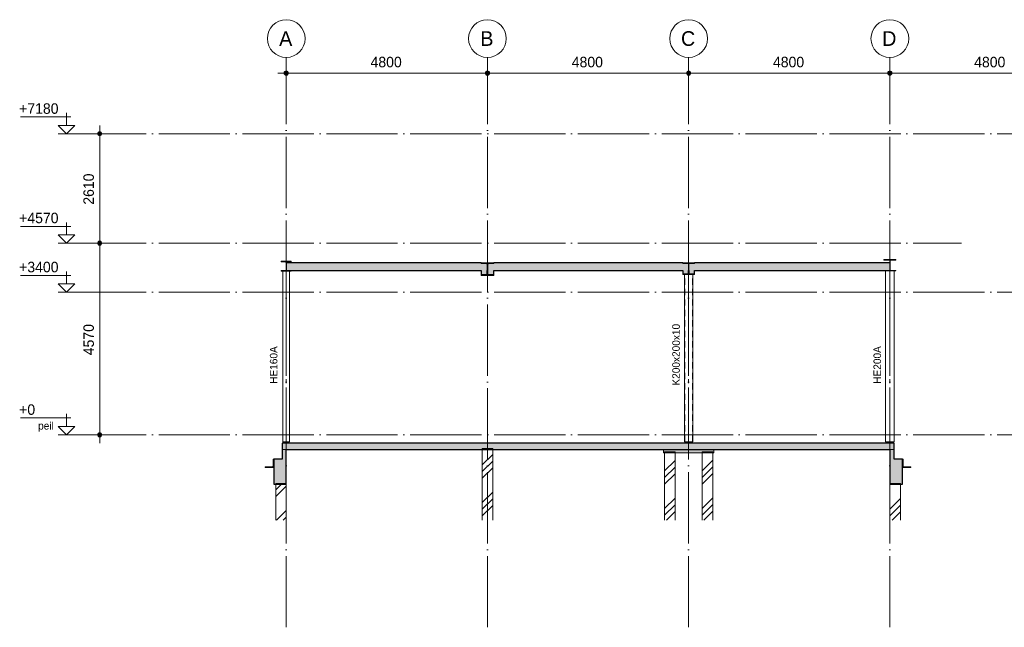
# Model space of a CAD drawing. Header units: millimetres. Extents: x -1359 to 538036, y -4592 to 9900.
# Tile 5 of 43: x 48416 to 71906, y -4592 to 9900. Entities that reach past the tile are written whole.
import ezdxf

# ---------------------------------------------------------------- set-up
doc = ezdxf.new("R2010")
doc.units = ezdxf.units.MM
for name, pattern in [('WSP_hartlijn', [800, 500, -100, 100, -100]), ('WSP_hhidden', [250, 150, -100]), ('WSP_stramienlijn', [2000, 1700, -150, 0, -150])]:
    doc.linetypes.add(name, pattern=pattern)
for name, color, linetype, lineweight in [('00_algemeen - hartlijn', 7, 'WSP_hartlijn', 13), ('00_algemeen - hhidden - 0_13mm', 7, 'WSP_hhidden', 13), ('00_maatvoering', 8, 'Continuous', 13), ('00_maatvoering-100', 8, 'Continuous', 13), ('07_stramien', 4, 'Continuous', 13), ('07_stramien - levels', 7, 'Continuous', 13), ('16_funderingsconstructies', 2, 'Continuous', 18), ('16_funderingsconstructies - voeten en balken -cut-', 3, 'Continuous', 25), ('17_paalfunderingen - prefab', 2, 'Continuous', 18), ('23_vloeren', 2, 'Continuous', 18), ('23_vloeren - hatch', 1, 'Continuous', 18), ('23_vloeren -cut-', 3, 'Continuous', 25), ('28_hoofddraagconstructies - kolommen en liggers', 1, 'Continuous', 13), ('28_hoofddraagconstructies - kolommen en liggers - staal', 1, 'Continuous', 13), ('28_hoofddraagconstructies - kolommen en liggers - staal -cut-', 2, 'Continuous', 13), ('28_hoofddraagconstructies - tags', 7, 'Continuous', 18)]:
    doc.layers.add(name, color=color, linetype=linetype, lineweight=lineweight)
doc.layers.add('16_funderingsconstructies - voeten en balken', color=2, linetype='Continuous')
doc.styles.add('Revittext', font='txt', dxfattribs={"height": 250})
doc.styles.add('Revittext_1', font='txt', dxfattribs={"height": 180})
doc.styles.add('Revittext_2', font='txt', dxfattribs={"height": 350})
doc.dimstyles.new('WSP_25_-_transparant', dxfattribs={"dimscale": 304.8, "dimtxt": 252.223969, "dimasz": 1.312336, "dimexe": 0.656168, "dimexo": 0.0625, "dimgap": 0.213255, "dimtad": 1, "dimdec": 0, "dimzin": 0, "dimdsep": 46, "dimtxsty": 'Revittext', "dimblk1": 'DOTSMALL', "dimblk2": 'DOTSMALL', "dimsah": 1, "dimcen": 0.09, "dimdle": 0.656168, "dimazin": 0, "dimtfac": 1, "dimtdec": 4, "dimtix": 1, "dimtmove": 0, "dimatfit": 3, "dimfxl": 0.656168, "dimfxlon": 1, "dimtvp": 1, "dimtolj": 1, "dimtzin": 0, "dimarcsym": 2})
pattern_1 = [(45, (9142.7, 0), (-449.013, 449.013), []), (45, (9301.45, 0), (0, 898.026), []), (45, (8983.95, 0), (0, 898.026), [])]

# ---------------------------------------------------------------- blocks, each defined once
blk = doc.blocks.new('28_WSP_SC_staal - RHS v18-0 - SHSH 200x200x10 - S275-1336496-as 5')
at = {"layer": '00_algemeen - hartlijn'}
blk.add_line((14600, -170), (14600, 3820), dxfattribs=at)
at = {"layer": '00_algemeen - hhidden - 0_13mm'}
for p, q in [((14510, -170), (14510, 3820)), ((14690, -170), (14690, 3820))]:
    blk.add_line(p, q, dxfattribs=at)
blk = doc.blocks.new('28_WSP_SC_staal - HE v21-0 - HE160A - S235-1383953-as 5')
at = {"layer": '00_algemeen - hartlijn'}
blk.add_line((5000, -170), (5000, 3903), dxfattribs=at)
blk = doc.blocks.new('28_WSP_SC_staal - HE v21-0 - HE200A - S235-1337788-as 5')
at = {"layer": '00_algemeen - hartlijn'}
blk.add_line((19400, -170), (19400, 3907), dxfattribs=at)
blk = doc.blocks.new('28_WSP_SF_staal - HFL v21-0 - Lequ 200x200x16 - S235-1216753-as 5')
at = {"layer": '28_hoofddraagconstructies - kolommen en liggers', "linetype": 'WSP_hhidden'}
blk.add_hatch(color=256, dxfattribs=at).paths.add_polyline_path([(4700, -780), (4700, -580), (4693, -580), (4687, -583), (4684, -589), (4684, -746), (4679, -759), (4666, -764), (4509, -764), (4503, -767), (4500, -773), (4500, -780)])
at = {"layer": '28_hoofddraagconstructies - kolommen en liggers - staal -cut-'}
for p, q in [((4684, -589), (4684, -746)), ((4700, -580), (4693, -580)), ((4700, -780), (4700, -580)), ((4500, -773), (4500, -780)), ((4500, -780), (4700, -780)), ((4666, -764), (4509, -764))]:
    blk.add_line(p, q, dxfattribs=at)
for centre, radius, start, end in [((4693, -589), 9, 90, 180), ((4509, -773), 9, 90, 180), ((4666, -746), 18, 270, 0)]:
    blk.add_arc(centre, radius, start, end, dxfattribs=at)
blk = doc.blocks.new('Floors 2 - Floors 2-1337732-as 5')
at = {"layer": '23_vloeren - hatch', "linetype": 'WSP_hhidden', "lineweight": 13}
h = blk.add_hatch(color=256, dxfattribs=at)
h.paths.add_polyline_path([(9650, 3819), (9767, 3819), (9781, 3823), (9791, 3833), (9794, 3846), (9794, 3920), (9650, 3920)])
h.paths.add_polyline_path([(9950, 3819), (9950, 3920), (9805, 3920), (9805, 3846), (9809, 3833), (9819, 3823), (9832, 3819)])
h.paths.add_polyline_path([(14460, 3838), (14571, 3838), (14583, 3841), (14592, 3850), (14595, 3862), (14595, 3920), (14460, 3920)])
h.paths.add_polyline_path([(14740, 3838), (14740, 3920), (14605, 3920), (14605, 3862), (14608, 3850), (14617, 3841), (14629, 3838), (14665, 3838)])
at = {"layer": '23_vloeren -cut-'}
for p, q in [((9650, 3920), (9650, 3819)), ((9650, 3819), (9767, 3819)), ((9794, 3846), (9794, 3920)), ((9805, 3920), (9805, 3846)), ((9832, 3819), (9950, 3819)), ((9950, 3819), (9950, 3920)), ((14460, 3920), (14460, 3838)), ((14460, 3838), (14571, 3838)), ((14595, 3862), (14595, 3920)), ((14605, 3920), (14605, 3862)), ((14629, 3838), (14740, 3838)), ((14740, 3838), (14740, 3920))]:
    blk.add_line(p, q, dxfattribs=at)
for centre, radius, start, end in [((9767, 3846), 27, 270, 0), ((9832, 3846), 27, 180, 270), ((14571, 3862), 24, 270, 0), ((14629, 3862), 24, 180, 270)]:
    blk.add_arc(centre, radius, start, end, dxfattribs=at)
blk = doc.blocks.new('17_WSP_FD_prefab - fundatiepaal v18-0 - 250x250-V15-as 5')
at = {"layer": '16_funderingsconstructies', "lineweight": 13}
h = blk.add_hatch(dxfattribs=at)
h.set_pattern_fill('FP_1', color=50, style=0, pattern_type=2)
h.set_pattern_definition(pattern_1)
h.paths.add_polyline_path([(4750, -2034), (5000, -2034), (5000, -1180), (4750, -1180)])
at = {"layer": '16_funderingsconstructies', "color": 135, "lineweight": 13}
for p in [(4750, -1180), (5000, -1160)]:
    blk.add_line(p, (4750, -1160), dxfattribs=at)
at = {"layer": '17_paalfunderingen - prefab', "color": 55}
for p, q in [((4750, -2034), (4750, -1180)), ((5000, -1180), (5000, -2034))]:
    blk.add_line(p, q, dxfattribs=at)
blk = doc.blocks.new('17_WSP_FD_prefab - fundatiepaal v18-0 - 250x250-1089444-as 5')
at = {"layer": '16_funderingsconstructies', "lineweight": 13}
h = blk.add_hatch(dxfattribs=at)
h.set_pattern_fill('FP_1', color=50, style=0, pattern_type=2)
h.set_pattern_definition(pattern_1)
h.paths.add_polyline_path([(14925, -2034), (15175, -2034), (15175, -430), (14925, -430), (14925, -515)])
at = {"layer": '16_funderingsconstructies', "color": 135, "lineweight": 13}
for p, q in [((14925, -430), (14925, -410)), ((15175, -410), (14925, -410)), ((15175, -410), (15175, -430))]:
    blk.add_line(p, q, dxfattribs=at)
at = {"layer": '17_paalfunderingen - prefab', "color": 55}
for p, q in [((14925, -2034), (14925, -430)), ((15175, -430), (15175, -2034))]:
    blk.add_line(p, q, dxfattribs=at)
blk = doc.blocks.new('17_WSP_FD_prefab - fundatiepaal v18-0 - 250x250-V16-as 5')
at = {"layer": '16_funderingsconstructies', "lineweight": 13}
h = blk.add_hatch(dxfattribs=at)
h.set_pattern_fill('FP_1', color=50, style=0, pattern_type=2)
h.set_pattern_definition(pattern_1)
h.paths.add_polyline_path([(14025, -2034), (14275, -2034), (14275, -430), (14025, -430), (14025, -515)])
at = {"layer": '16_funderingsconstructies', "color": 135, "lineweight": 13}
for p, q in [((14025, -430), (14025, -410)), ((14275, -410), (14025, -410)), ((14275, -410), (14275, -430))]:
    blk.add_line(p, q, dxfattribs=at)
at = {"layer": '17_paalfunderingen - prefab', "color": 55}
for p, q in [((14025, -2034), (14025, -430)), ((14275, -430), (14275, -2034))]:
    blk.add_line(p, q, dxfattribs=at)
blk = doc.blocks.new('17_WSP_FD_prefab - fundatiepaal v18-0 - 250x250-1089782-as 5')
at = {"layer": '16_funderingsconstructies', "lineweight": 13}
h = blk.add_hatch(dxfattribs=at)
h.set_pattern_fill('FP_1', color=50, style=0, pattern_type=2)
h.set_pattern_definition(pattern_1)
h.paths.add_polyline_path([(9925, -2034), (9925, -350), (9675, -350), (9675, -2034)])
at = {"layer": '16_funderingsconstructies', "color": 135, "lineweight": 13}
for p, q in [((9675, -350), (9675, -330)), ((9925, -330), (9675, -330)), ((9925, -330), (9925, -350))]:
    blk.add_line(p, q, dxfattribs=at)
at = {"layer": '17_paalfunderingen - prefab', "color": 55}
for p, q in [((9675, -2034), (9675, -350)), ((9925, -350), (9925, -2034))]:
    blk.add_line(p, q, dxfattribs=at)
blk = doc.blocks.new('17_WSP_FD_prefab - fundatiepaal v18-0 - 250x250-V17-as 5')
at = {"layer": '16_funderingsconstructies', "lineweight": 13}
h = blk.add_hatch(dxfattribs=at)
h.set_pattern_fill('FP_1', color=50, style=0, pattern_type=2)
h.set_pattern_definition(pattern_1)
h.paths.add_polyline_path([(19500, -2034), (19650, -2034), (19650, -1180), (19400, -1180), (19400, -2034)])
at = {"layer": '16_funderingsconstructies', "color": 135, "lineweight": 13}
for q in [(19400, -1160), (19650, -1180)]:
    blk.add_line((19650, -1160), q, dxfattribs=at)
at = {"layer": '17_paalfunderingen - prefab', "color": 55}
for p, q in [((19400, -2034), (19400, -1180)), ((19650, -1180), (19650, -2034))]:
    blk.add_line(p, q, dxfattribs=at)
blk = doc.blocks.new('Level - Level _ description-214686-as 5')
at = {"layer": '07_stramien - levels'}
for p, q in [((-241, 200), (-241, 496)), ((-1342, 400), (-138, 400)), ((-440, 200), (-241, 0)), ((-440, 200), (-42, 200)), ((-42, 200), (-241, 0)), ((-42, 0), (-440, 0))]:
    blk.add_line(p, q, dxfattribs=at)
blk = doc.blocks.new('Grid - Stramienbol 9_0mm-3500-as 5')
at = {"layer": '07_stramien'}
blk.add_circle((5000, 9450), 450, dxfattribs=at)
blk = doc.blocks.new('Level - Level-3995-as 5')
at = {"layer": '07_stramien - levels'}
for p, q in [((-1342, 3800), (-138, 3800)), ((-241, 3600), (-241, 3896)), ((-440, 3600), (-241, 3400)), ((-440, 3600), (-42, 3600)), ((-42, 3600), (-241, 3400)), ((-42, 3400), (-440, 3400))]:
    blk.add_line(p, q, dxfattribs=at)
blk = doc.blocks.new('DIMBLOCK12-as 5')
at = {"layer": '00_maatvoering-100'}
h = blk.add_hatch(color=256, dxfattribs=at)
edge = h.paths.add_edge_path()
edge.add_arc((54775, 8626), 50, 0, 360)
h = blk.add_hatch(color=256, dxfattribs=at)
edge = h.paths.add_edge_path()
edge.add_arc((59575, 8626), 50, 0, 360)
for p, q in [((54775, 8826), (54775, 8426)), ((54775, 8626), (54775, 8826)), ((59575, 8826), (59575, 8426)), ((59575, 8626), (59575, 8826)), ((54575, 8626), (59575, 8626))]:
    blk.add_line(p, q, dxfattribs=at)
for centre in [(54775, 8626), (59575, 8626)]:
    blk.add_circle(centre, 50, dxfattribs=at)
at = {"layer": '00_maatvoering-100', "color": 0, "insert": (56787, 9015), "char_height": 250, "width": 931.29, "attachment_point": 1, "line_spacing_factor": 0.931288, "style": 'Revittext'}
blk.add_mtext('4800', dxfattribs=at)
blk = doc.blocks.new('_DotSmall')
at = {"color": 0, "linetype": 'ByBlock', "const_width": 0.5}
blk.add_lwpolyline([(-0.0625, 0, 1), (0.0625, 0, 1)], format="xyb", close=True, dxfattribs=at)
blk = doc.blocks.new('DIMBLOCK13-as 5')
at = {"layer": '00_maatvoering-100'}
h = blk.add_hatch(color=256, dxfattribs=at)
edge = h.paths.add_edge_path()
edge.add_arc((59575, 8626), 50, 0, 360)
h = blk.add_hatch(color=256, dxfattribs=at)
edge = h.paths.add_edge_path()
edge.add_arc((64375, 8626), 50, 0, 360)
for p, q in [((59575, 8826), (59575, 8426)), ((59575, 8626), (59575, 8826)), ((64375, 8826), (64375, 8426)), ((64375, 8626), (64375, 8826)), ((59575, 8626), (64375, 8626))]:
    blk.add_line(p, q, dxfattribs=at)
for centre in [(59575, 8626), (64375, 8626)]:
    blk.add_circle(centre, 50, dxfattribs=at)
at = {"layer": '00_maatvoering-100', "color": 0, "insert": (61587, 9015), "char_height": 250, "width": 931.29, "attachment_point": 1, "line_spacing_factor": 0.931288, "style": 'Revittext'}
blk.add_mtext('4800', dxfattribs=at)
blk = doc.blocks.new('DIMBLOCK14-as 5')
at = {"layer": '00_maatvoering-100'}
h = blk.add_hatch(color=256, dxfattribs=at)
edge = h.paths.add_edge_path()
edge.add_arc((64375, 8626), 50, 0, 360)
h = blk.add_hatch(color=256, dxfattribs=at)
edge = h.paths.add_edge_path()
edge.add_arc((69175, 8626), 50, 0, 360)
for p, q in [((64375, 8826), (64375, 8426)), ((64375, 8626), (64375, 8826)), ((69175, 8826), (69175, 8426)), ((69175, 8626), (69175, 8826)), ((64375, 8626), (69175, 8626))]:
    blk.add_line(p, q, dxfattribs=at)
for centre in [(64375, 8626), (69175, 8626)]:
    blk.add_circle(centre, 50, dxfattribs=at)
at = {"layer": '00_maatvoering-100', "color": 0, "insert": (66387, 9015), "char_height": 250, "width": 931.29, "attachment_point": 1, "line_spacing_factor": 0.931288, "style": 'Revittext'}
blk.add_mtext('4800', dxfattribs=at)
blk = doc.blocks.new('DIMBLOCK15-as 5')
at = {"layer": '00_maatvoering-100'}
h = blk.add_hatch(color=256, dxfattribs=at)
edge = h.paths.add_edge_path()
edge.add_arc((69175, 8626), 50, 0, 360)
h = blk.add_hatch(color=256, dxfattribs=at)
edge = h.paths.add_edge_path()
edge.add_arc((73975, 8626), 50, 0, 360)
for p, q in [((69175, 8826), (69175, 8426)), ((69175, 8626), (69175, 8826)), ((73975, 8826), (73975, 8426)), ((73975, 8626), (73975, 8826)), ((69175, 8626), (73975, 8626))]:
    blk.add_line(p, q, dxfattribs=at)
for centre in [(69175, 8626), (73975, 8626)]:
    blk.add_circle(centre, 50, dxfattribs=at)
at = {"layer": '00_maatvoering-100', "color": 0, "insert": (71187, 9015), "char_height": 250, "width": 931.29, "attachment_point": 1, "line_spacing_factor": 0.931288, "style": 'Revittext'}
blk.add_mtext('4800', dxfattribs=at)
blk = doc.blocks.new('DIMBLOCK19-as 5')
at = {"layer": '00_maatvoering-100'}
h = blk.add_hatch(color=256, dxfattribs=at)
edge = h.paths.add_edge_path()
edge.add_arc((50325, 7180), 50, 0, 360)
h = blk.add_hatch(color=256, dxfattribs=at)
edge = h.paths.add_edge_path()
edge.add_arc((50325, 4570), 50, 0, 360)
for p, q in [((50325, 7380), (50325, 4570)), ((50525, 7180), (50125, 7180)), ((50325, 7180), (50525, 7180)), ((50525, 4570), (50125, 4570)), ((50325, 4570), (50525, 4570))]:
    blk.add_line(p, q, dxfattribs=at)
for centre in [(50325, 7180), (50325, 4570)]:
    blk.add_circle(centre, 50, dxfattribs=at)
at = {"layer": '00_maatvoering-100', "color": 0, "insert": (49936, 5487), "char_height": 250, "width": 931.29, "attachment_point": 1, "rotation": 90, "line_spacing_factor": 0.931288, "style": 'Revittext'}
blk.add_mtext('2610', dxfattribs=at)
blk = doc.blocks.new('DIMBLOCK20-as 5')
at = {"layer": '00_maatvoering-100'}
h = blk.add_hatch(color=256, dxfattribs=at)
edge = h.paths.add_edge_path()
edge.add_arc((50325, 4570), 50, 0, 360)
h = blk.add_hatch(color=256, dxfattribs=at)
edge = h.paths.add_edge_path()
edge.add_arc((50325, 0), 50, 0, 360)
for p, q in [((50525, 4570), (50125, 4570)), ((50325, 4570), (50325, -200)), ((50325, 4570), (50525, 4570)), ((50525, 0), (50125, 0)), ((50325, 0), (50525, 0))]:
    blk.add_line(p, q, dxfattribs=at)
for centre in [(50325, 4570), (50325, 0)]:
    blk.add_circle(centre, 50, dxfattribs=at)
at = {"layer": '00_maatvoering-100', "color": 0, "insert": (49936, 1897), "char_height": 250, "width": 931.29, "attachment_point": 1, "rotation": 90, "line_spacing_factor": 0.931288, "style": 'Revittext'}
blk.add_mtext('4570', dxfattribs=at)

msp = doc.modelspace()

# ---------------------------------------------------------------- hatches: boundary and pattern name
at = {"layer": '16_funderingsconstructies - voeten en balken'}
for points in [[(54775.4, -1180), (54775.4, -350), (54675.4, -350), (54675.4, -580), (54475.4, -580), (54475.4, -1180)], [(64975.4, -430), (64975.4, -350), (63775.4, -350), (63775.4, -430), (64968.5, -430)], [(69475.4, -1180), (69475.4, -580), (69275.4, -580), (69275.4, -350), (69175.4, -350), (69175.4, -1180)]]:
    msp.add_hatch(color=90, dxfattribs=at).paths.add_polyline_path(points)
at = {"layer": '23_vloeren - hatch'}
h = msp.add_hatch(color=256, dxfattribs=at)
h.paths.add_polyline_path([(69147.4, 3920), (69159.4, 3923.2), (69168.2, 3932), (69171.4, 3944), (69171.4, 4100), (64515.4, 4100), (64515.4, 4082), (64404.7, 4082), (64392.7, 4078.8), (64383.9, 4070), (64380.7, 4058), (64380.7, 3920), (69035.4, 3920)])
h.paths.add_polyline_path([(54801.4, 3920), (59569.9, 3920), (59569.9, 4054), (59566.3, 4067.5), (59556.4, 4077.4), (59542.9, 4081), (59425.4, 4081), (59425.4, 4100), (54780.4, 4100), (54780.4, 3941), (54783.2, 3930.5), (54790.9, 3922.8)])
h.paths.add_polyline_path([(59580.9, 3920), (64370.2, 3920), (64370.2, 4058), (64367, 4070), (64358.2, 4078.8), (64346.2, 4082), (64235.4, 4082), (64235.4, 4100), (59725.4, 4100), (59725.4, 4081), (59607.9, 4081), (59594.4, 4077.4), (59584.5, 4067.5), (59580.9, 4054), (59580.9, 4043.1)])
msp.add_hatch(color=10, dxfattribs=at).paths.add_polyline_path([(69175.4, -350), (69275.4, -350), (69275.4, -200), (54675.4, -200), (54675.4, -350), (67783, -350)])
at = {"layer": '28_hoofddraagconstructies - kolommen en liggers - staal'}
for points in [[(54655.4, 3903), (54895.4, 3903), (54895.4, 3920), (54801.4, 3920), (54790.9, 3922.8), (54783.2, 3930.5), (54780.4, 3941), (54780.4, 4105), (54783.2, 4115.5), (54790.9, 4123.2), (54801.4, 4126), (54895.4, 4126), (54895.4, 4143), (54655.4, 4143), (54655.4, 4126), (54749.4, 4126), (54759.9, 4123.2), (54767.6, 4115.5), (54770.4, 4105), (54770.4, 3941), (54767.6, 3930.5), (54759.9, 3922.8), (54749.4, 3920), (54655.4, 3920)], [(59425.4, 3800), (59725.4, 3800), (59725.4, 3819), (59607.9, 3819), (59594.4, 3822.6), (59584.5, 3832.5), (59580.9, 3846), (59580.9, 4054), (59584.5, 4067.5), (59594.4, 4077.4), (59607.9, 4081), (59725.4, 4081), (59725.4, 4100), (59425.4, 4100), (59425.4, 4081), (59542.9, 4081), (59556.4, 4077.4), (59566.3, 4067.5), (59569.9, 4054), (59569.9, 3846), (59566.3, 3832.5), (59556.4, 3822.6), (59542.9, 3819), (59425.4, 3819)], [(64235.4, 3820), (64515.4, 3820), (64515.4, 3838), (64404.7, 3838), (64392.7, 3841.2), (64383.9, 3850), (64380.7, 3862), (64380.7, 4058), (64383.9, 4070), (64392.7, 4078.8), (64404.7, 4082), (64515.4, 4082), (64515.4, 4100), (64235.4, 4100), (64235.4, 4082), (64346.2, 4082), (64358.2, 4078.8), (64367, 4070), (64370.2, 4058), (64370.2, 3862), (64367, 3850), (64358.2, 3841.2), (64346.2, 3838), (64235.4, 3838)], [(69035.4, 3907), (69315.4, 3907), (69315.4, 3920), (69203.4, 3920), (69191.4, 3923.2), (69182.6, 3932), (69179.4, 3944), (69179.4, 4140), (69182.6, 4152), (69191.4, 4160.8), (69203.4, 4164), (69315.4, 4164), (69315.4, 4177), (69035.4, 4177), (69035.4, 4164), (69147.4, 4164), (69159.4, 4160.8), (69168.2, 4152), (69171.4, 4140), (69171.4, 3944), (69168.2, 3932), (69159.4, 3923.2), (69147.4, 3920), (69035.4, 3920)], [(69675.4, -780), (69675.4, -773), (69672.8, -766.6), (69666.4, -764), (69509.4, -764), (69496.7, -758.7), (69491.4, -746), (69491.4, -589), (69488.8, -582.6), (69482.4, -580), (69475.4, -580), (69475.4, -780)]]:
    msp.add_hatch(color=256, dxfattribs=at).paths.add_polyline_path(points)

# ---------------------------------------------------------------- linework, layer by layer
at = {"layer": '07_stramien', "linetype": 'WSP_stramienlijn'}
for p, q in [((54775.4, -4592.4), (54775.4, 9000)), ((59575.4, -4592.4), (59575.4, 9000)), ((64375.4, -4592.4), (64375.4, 9000)), ((69175.4, -4592.4), (69175.4, 9000))]:
    msp.add_line(p, q, dxfattribs=at)
at = {"layer": '07_stramien - levels', "linetype": 'WSP_stramienlijn'}
for p, q in [((49733.1, 7180), (93426.4, 7180)), ((49733.1, 4570), (70883.1, 4570)), ((49733.1, 3400), (93426.4, 3400)), ((49733.1, 0), (93426.4, 0))]:
    msp.add_line(p, q, dxfattribs=at)
at = {"layer": '16_funderingsconstructies - voeten en balken', "color": 55, "lineweight": 18}
for p, q in [((54775.4, -350), (54675.4, -350)), ((63775.4, -350), (63775.4, -430)), ((64975.4, -430), (63775.4, -430)), ((64975.4, -430), (64975.4, -350)), ((69275.4, -350), (69175.4, -350))]:
    msp.add_line(p, q, dxfattribs=at)
at = {"layer": '16_funderingsconstructies - voeten en balken -cut-', "color": 8}
for p, q in [((54675.4, -350), (54675.4, -580)), ((54775.4, -1180), (54775.4, -350)), ((69175.4, -350), (69175.4, -1180)), ((69275.4, -580), (69275.4, -350)), ((54675.4, -580), (54475.4, -580)), ((54475.4, -580), (54475.4, -1180)), ((69475.4, -580), (69275.4, -580)), ((69475.4, -1180), (69475.4, -580)), ((54475.4, -1180), (54775.4, -1180)), ((69175.4, -1180), (69475.4, -1180))]:
    msp.add_line(p, q, dxfattribs=at)
at = {"layer": '23_vloeren'}
for p, q in [((54780.4, 4100), (54780.4, 3941)), ((59425.4, 4081), (59425.4, 4100)), ((59542.9, 4081), (59425.4, 4081)), ((59569.9, 3920), (59569.9, 4054)), ((59580.9, 4054), (59580.9, 3920)), ((59725.4, 4081), (59607.9, 4081)), ((59725.4, 4100), (59725.4, 4081)), ((64235.4, 4082), (64235.4, 4100)), ((64346.2, 4082), (64235.4, 4082)), ((64370.2, 3920), (64370.2, 4058)), ((64380.7, 4058), (64380.7, 3920)), ((64515.4, 4082), (64404.7, 4082)), ((64515.4, 4100), (64515.4, 4082)), ((69171.4, 3944), (69171.4, 4100)), ((54801.4, 3920), (54895.4, 3920)), ((69035.4, 3920), (69147.4, 3920))]:
    msp.add_line(p, q, dxfattribs=at)
at = {"layer": '23_vloeren', "color": 55}
for p, q in [((54675.4, -350), (54775.4, -350)), ((69175.4, -350), (69275.4, -350))]:
    msp.add_line(p, q, dxfattribs=at)
at = {"layer": '23_vloeren'}
for centre, radius, start, end in [((59542.9, 4054), 27, 0, 90), ((59607.9, 4054), 27, 90, 180), ((64346.2, 4058), 24, 0, 90), ((64404.7, 4058), 24, 90, 180), ((54801.4, 3941), 21, 180, 270), ((69147.4, 3944), 24, 270, 360)]:
    msp.add_arc(centre, radius, start, end, dxfattribs=at)
at = {"layer": '23_vloeren -cut-'}
for p, q in [((59425.4, 4100), (54780.4, 4100)), ((64235.4, 4100), (59725.4, 4100)), ((69171.4, 4100), (64515.4, 4100)), ((54895.4, 3920), (59425.4, 3920)), ((59725.4, 3920), (64235.4, 3920)), ((64515.4, 3920), (69035.4, 3920))]:
    msp.add_line(p, q, dxfattribs=at)
at = {"layer": '23_vloeren -cut-', "color": 8}
for p, q in [((69275.4, -200), (54675.4, -200)), ((54675.4, -200), (54675.4, -350)), ((69275.4, -350), (69275.4, -200)), ((54775.4, -350), (69175.4, -350))]:
    msp.add_line(p, q, dxfattribs=at)
at = {"layer": '28_hoofddraagconstructies - kolommen en liggers - staal'}
for p, q in [((54780.4, 3941), (54780.4, 4100)), ((59425.4, 4100), (59425.4, 4081)), ((59425.4, 4081), (59542.9, 4081)), ((59569.9, 4054), (59569.9, 3920)), ((59580.9, 3920), (59580.9, 4054)), ((59607.9, 4081), (59725.4, 4081)), ((59725.4, 4081), (59725.4, 4100)), ((64235.4, 4100), (64235.4, 4082)), ((64235.4, 4082), (64346.2, 4082)), ((64370.2, 4058), (64370.2, 3920)), ((64380.7, 3920), (64380.7, 4058)), ((64404.7, 4082), (64515.4, 4082)), ((64515.4, 4082), (64515.4, 4100)), ((69171.4, 4100), (69171.4, 3944)), ((54695.4, -170), (54695.4, 3903)), ((54895.4, 3920), (54801.4, 3920)), ((54855.4, 3903), (54855.4, -170)), ((64275.4, 3820), (64275.4, -170)), ((64475.4, -170), (64475.4, 3820)), ((69147.4, 3920), (69035.4, 3920)), ((69075.4, -170), (69075.4, 3907)), ((69275.4, 3907), (69275.4, -170)), ((54855.4, -170), (54695.4, -170)), ((64290.4, -170), (64275.4, -170)), ((64290.4, -170), (64460.4, -170)), ((64460.4, -170), (64475.4, -170)), ((69275.4, -170), (69075.4, -170))]:
    msp.add_line(p, q, dxfattribs=at)
for centre, radius, start, end in [((59542.9, 4054), 27, 0, 90), ((59607.9, 4054), 27, 90, 180), ((64346.2, 4058), 24, 0, 90), ((64404.7, 4058), 24, 90, 180), ((54801.4, 3941), 21, 180, 270), ((69147.4, 3944), 24, 270, 0)]:
    msp.add_arc(centre, radius, start, end, dxfattribs=at)
at = {"layer": '28_hoofddraagconstructies - kolommen en liggers - staal -cut-'}
for p, q in [((54895.4, 4143), (54655.4, 4143)), ((54655.4, 4143), (54655.4, 4126)), ((54655.4, 4126), (54749.4, 4126)), ((54770.4, 4105), (54770.4, 3941)), ((54780.4, 4100), (54780.4, 4105)), ((54801.4, 4126), (54895.4, 4126)), ((54895.4, 4126), (54895.4, 4143)), ((59725.4, 4100), (59425.4, 4100)), ((64515.4, 4100), (64235.4, 4100)), ((69035.4, 4177), (69035.4, 4164)), ((69315.4, 4177), (69035.4, 4177)), ((69035.4, 4164), (69147.4, 4164)), ((69171.4, 4140), (69171.4, 4100)), ((69179.4, 3944), (69179.4, 4140)), ((69203.4, 4164), (69315.4, 4164)), ((69315.4, 4164), (69315.4, 4177)), ((54749.4, 3920), (54655.4, 3920)), ((54655.4, 3920), (54655.4, 3903)), ((54655.4, 3903), (54895.4, 3903)), ((54895.4, 3903), (54895.4, 3920)), ((59542.9, 3819), (59425.4, 3819)), ((59425.4, 3819), (59425.4, 3800)), ((59425.4, 3800), (59725.4, 3800)), ((59569.9, 3920), (59569.9, 3846)), ((59580.9, 3846), (59580.9, 3920)), ((59725.4, 3819), (59607.9, 3819)), ((59725.4, 3800), (59725.4, 3819)), ((64346.2, 3838), (64235.4, 3838)), ((64235.4, 3838), (64235.4, 3820)), ((64235.4, 3820), (64515.4, 3820)), ((64370.2, 3920), (64370.2, 3862)), ((64380.7, 3862), (64380.7, 3920)), ((64515.4, 3838), (64404.7, 3838)), ((64515.4, 3820), (64515.4, 3838)), ((69035.4, 3920), (69035.4, 3907)), ((69035.4, 3907), (69315.4, 3907)), ((69315.4, 3920), (69203.4, 3920)), ((69315.4, 3907), (69315.4, 3920)), ((69482.4, -580), (69475.4, -580)), ((69475.4, -580), (69475.4, -780)), ((69491.4, -746), (69491.4, -589)), ((69475.4, -780), (69675.4, -780)), ((69666.4, -764), (69509.4, -764)), ((69675.4, -780), (69675.4, -773))]:
    msp.add_line(p, q, dxfattribs=at)
for centre, radius, start, end in [((54749.4, 4105), 21, 0, 90), ((54801.4, 4105), 21, 90, 180), ((69147.4, 4140), 24, 0, 90), ((69203.4, 4140), 24, 90, 180), ((54749.4, 3941), 21, 270, 0), ((59542.9, 3846), 27, 270, 0), ((59607.9, 3846), 27, 180, 270), ((64346.2, 3862), 24, 270, 0), ((64404.7, 3862), 24, 180, 270), ((69203.4, 3944), 24, 180, 270), ((69482.4, -589), 9, 0, 90), ((69509.4, -746), 18, 180, 270), ((69666.4, -773), 9, 0, 90)]:
    msp.add_arc(centre, radius, start, end, dxfattribs=at)

# ---------------------------------------------------------------- block references
at = {"layer": '00_algemeen - hartlijn'}
for name in ['28_WSP_SC_staal - HE v21-0 - HE160A - S235-1383953-as 5', '28_WSP_SC_staal - HE v21-0 - HE200A - S235-1337788-as 5']:
    msp.add_blockref(name, (49775.4, 0), dxfattribs=at)
at = {"layer": '00_algemeen - hhidden - 0_13mm'}
msp.add_blockref('28_WSP_SC_staal - RHS v18-0 - SHSH 200x200x10 - S275-1336496-as 5', (49775.4, 0), dxfattribs=at)
at = {"layer": '07_stramien'}
for p in [(49775.4, 0), (54575.4, 0), (59375.4, 0), (64175.4, 0)]:
    msp.add_blockref('Grid - Stramienbol 9_0mm-3500-as 5', p, dxfattribs=at)
at = {"layer": '07_stramien - levels'}
for name, p in [('Level - Level-3995-as 5', (49775.4, 3780)), ('Level - Level-3995-as 5', (49775.4, 1170)), ('Level - Level-3995-as 5', (49775.4, 0)), ('Level - Level _ description-214686-as 5', (49775.4, 0))]:
    msp.add_blockref(name, p, dxfattribs=at)
at = {"layer": '16_funderingsconstructies', "color": 135, "lineweight": 13}
for name in ['17_WSP_FD_prefab - fundatiepaal v18-0 - 250x250-1089782-as 5', '17_WSP_FD_prefab - fundatiepaal v18-0 - 250x250-V16-as 5', '17_WSP_FD_prefab - fundatiepaal v18-0 - 250x250-1089444-as 5', '17_WSP_FD_prefab - fundatiepaal v18-0 - 250x250-V15-as 5', '17_WSP_FD_prefab - fundatiepaal v18-0 - 250x250-V17-as 5']:
    msp.add_blockref(name, (49775.4, 0), dxfattribs=at)
at = {"layer": '23_vloeren'}
msp.add_blockref('Floors 2 - Floors 2-1337732-as 5', (49775.4, 0), dxfattribs=at)
at = {"layer": '28_hoofddraagconstructies - kolommen en liggers - staal'}
msp.add_blockref('28_WSP_SF_staal - HFL v21-0 - Lequ 200x200x16 - S235-1216753-as 5', (49775.4, 0), dxfattribs=at)

# ---------------------------------------------------------------- texts
at = {"layer": '07_stramien', "char_height": 350, "attachment_point": 1, "style": 'Revittext_2'}
for s, insert, width in [('C', (64193.3, 9625.6), 432.911), ('A', (54606.8, 9625.6), 400.844), ('B', (59406.8, 9625.6), 400.844), ('D', (68993.3, 9625.6), 432.911)]:
    msp.add_mtext(s, dxfattribs=dict(at, insert=insert, width=width))
at = {"layer": '07_stramien - levels', "attachment_point": 1}
for s, insert, char_height, width, style in [('+7180', (48403.3, 7905.7), 250, 1178.481, 'Revittext'), ('+4570', (48403.3, 5295.7), 250, 1178.481, 'Revittext'), ('+3400', (48403.3, 4125.7), 250, 1178.481, 'Revittext'), ('+0', (48403.3, 725.7), 250, 481.012, 'Revittext'), ('peil', (48855.5, 304.4), 180, 440.928, 'Revittext_1')]:
    msp.add_mtext(s, dxfattribs=dict(at, insert=insert, char_height=char_height, width=width, style=style))
at = {"layer": '28_hoofddraagconstructies - tags', "lineweight": 13, "insert": (54384.6, 1214.6), "char_height": 180, "width": 1122.362, "attachment_point": 1, "rotation": 90, "style": 'Revittext_1', "bg_fill": 3, "box_fill_scale": 1.25, "bg_fill_color": 256, "bg_fill_true_color": 13158600, "bg_fill_transparency": 0}
msp.add_mtext('HE160A', dxfattribs=at)

# ---------------------------------------------------------------- dimensions: what is measured, and where the dimension line sits
at = {"layer": '00_maatvoering'}
for base, p1, p2, picture, middle in [((59575.4, 8626), (54775.4, 8826), (59575.4, 8826), 'DIMBLOCK12-as 5', (57175.4, 8818.6)), ((64375.4, 8626), (59575.4, 8826), (64375.4, 8826), 'DIMBLOCK13-as 5', (61975.4, 8818.6)), ((69175.4, 8626), (64375.4, 8826), (69175.4, 8826), 'DIMBLOCK14-as 5', (66775.4, 8818.6)), ((73975.4, 8626), (69175.4, 8826), (73975.4, 8826), 'DIMBLOCK15-as 5', (71575.4, 8818.6))]:
    dim = msp.add_linear_dim(base=base, p1=p1, p2=p2, dimstyle='WSP_25_-_transparant', override={"dimpost": '<>', "dimfxl": 4800}, dxfattribs=at)
    dim.commit()
    dim.dimension.update_dxf_attribs({"geometry": picture, "text_midpoint": middle})
for base, p1, p2, override, picture, middle in [((50324.9, 4570), (50524.9, 7180), (50524.9, 4570), {"dimpost": '<>', "dimfxl": 2610}, 'DIMBLOCK19-as 5', (50132.3, 5875)), ((50324.9, 0), (50524.9, 4570), (50524.9, 0), {"dimpost": '<>', "dimfxl": 4570}, 'DIMBLOCK20-as 5', (50132.3, 2285))]:
    dim = msp.add_linear_dim(base=base, p1=p1, p2=p2, angle=90, dimstyle='WSP_25_-_transparant', override=override, dxfattribs=at)
    dim.commit()
    dim.dimension.update_dxf_attribs({"geometry": picture, "text_midpoint": middle})

# ---------------------------------------------------------------- next in the draw order: texts
at = {"layer": '28_hoofddraagconstructies - tags', "lineweight": 13, "char_height": 180, "attachment_point": 1, "rotation": 90, "style": 'Revittext_1', "bg_fill": 3, "box_fill_scale": 1.25, "bg_fill_color": 256, "bg_fill_true_color": 13158600, "bg_fill_transparency": 0}
for s, insert, width in [('K200x200x10', (63984.6, 1173.1), 1819.831), ('HE200A', (68784.6, 1216.6), 1122.362)]:
    msp.add_mtext(s, dxfattribs=dict(at, insert=insert, width=width))

doc.saveas('drawing.dxf')
